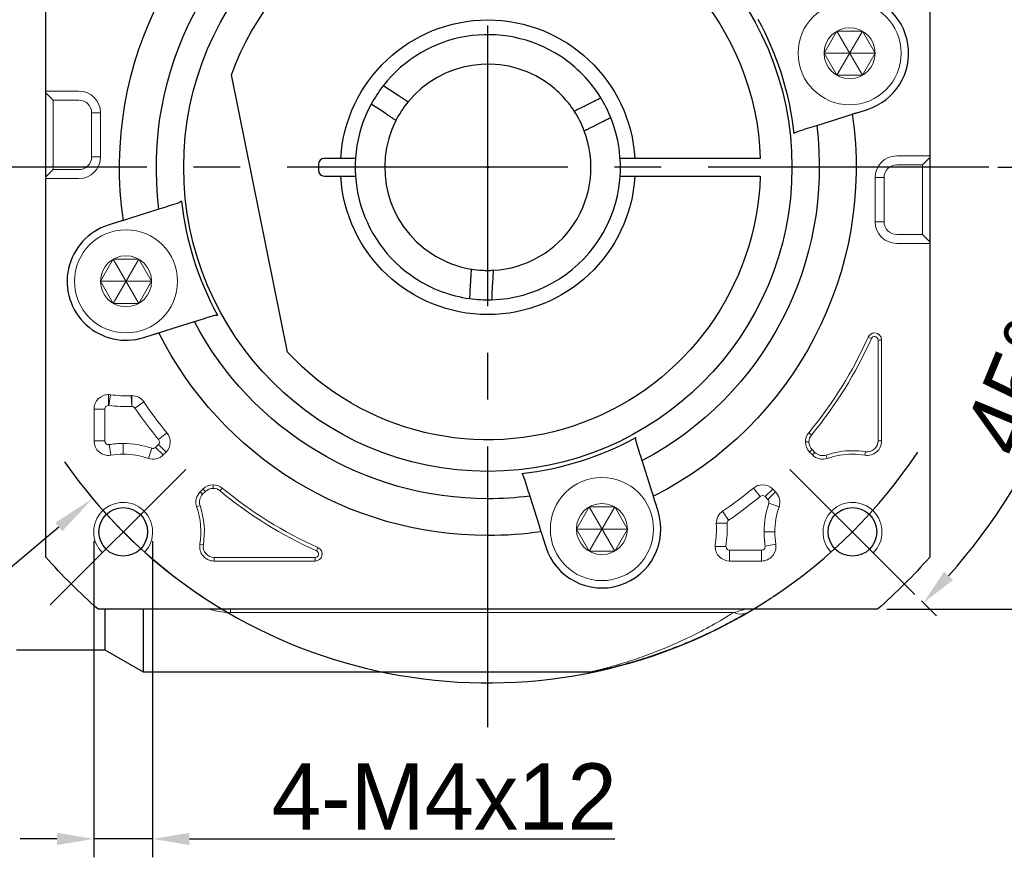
# Model space of a CAD drawing. Header units: millimetres. Extents: x 1376 to 1898, y 996 to 1363.
# Tile 3 of 13: x 1453 to 1520, y 1186 to 1243. Entities that reach past the tile are written whole.
import ezdxf

# ---------------------------------------------------------------- set-up
doc = ezdxf.new("R2010")
doc.units = ezdxf.units.MM
doc.header["$PDSIZE"] = -5
doc.linetypes.add('CENTER2', pattern=[28.575, 19.05, -3.175, 3.175, -3.175])
doc.layers.get('0').update_dxf_attribs({"lineweight": 18})
doc.layers.get('Defpoints').update_dxf_attribs({"lineweight": 18})
doc.layers.add('3中心线层', color=1, linetype='CENTER2')
for name, color, linetype, lineweight in [('尺寸线', 7, 'Continuous', 18), ('尺寸线层', 3, 'Continuous', 18), ('粗实线', 7, 'Continuous', 50), ('细实线', 7, 'Continuous', 18)]:
    doc.layers.add(name, color=color, linetype=linetype, lineweight=lineweight)
doc.styles.add('工程字', font='txt')
doc.dimstyles.new('DIMSTYLE_17', dxfattribs={"dimtxt": 8, "dimasz": 12, "dimexe": 0.18, "dimexo": 0.0625, "dimgap": 0.09, "dimtad": 1, "dimtih": 1, "dimtoh": 1, "dimdec": 3, "dimdsep": 46, "dimtxsty": 'Standard', "dimblk": '_CAXARROW', "dimcen": 0.09, "dimdle": 24, "dimadec": 0, "dimazin": 0, "dimtfac": 0.7, "dimtdec": 3, "dimtofl": 0, "dimtmove": 0, "dimatfit": 3, "dimfxl": 1, "dimtolj": 1, "dimarcsym": 0})
doc.dimstyles.new('副本 ISO-25', dxfattribs={"dimtxt": 4.5, "dimasz": 2.5, "dimexe": 1.25, "dimexo": 0.625, "dimtad": 1, "dimtxsty": '工程字', "dimcen": 2.5, "dimdle": 5, "dimadec": 0, "dimazin": 0, "dimtfac": 1, "dimtmove": 0, "dimatfit": 3, "dimfxl": 1, "dimtolj": 1, "dimarcsym": 0})

# ---------------------------------------------------------------- blocks, each defined once
blk = doc.blocks.new('*D98')
at = {"layer": 'Defpoints', "color": 0}
for p in [(1457.822, 1207.814), (1461.822, 1207.814), (1457.822, 1186.971)]:
    blk.add_point(p, dxfattribs=at)
at = {"layer": '尺寸线层', "color": 0, "lineweight": -2}
for p, q in [((1457.822, 1207.189), (1457.822, 1185.721)), ((1461.822, 1207.189), (1461.822, 1185.721)), ((1455.322, 1186.971), (1452.822, 1186.971)), ((1461.822, 1186.971), (1457.822, 1186.971)), ((1464.322, 1186.971), (1493.187, 1186.971))]:
    blk.add_line(p, q, dxfattribs=at)
at = {"layer": '尺寸线层', "color": 0}
for points in [[(1455.322, 1186.554), (1455.322, 1187.388), (1457.822, 1186.971)], [(1464.322, 1187.388), (1464.322, 1186.554), (1461.822, 1186.971)]]:
    blk.add_solid(points, dxfattribs=at)
at = {"layer": '尺寸线层', "color": 0, "insert": (1481.614, 1189.846), "char_height": 4.5, "attachment_point": 5, "style": '工程字'}
blk.add_mtext('\\A1;4-M4x12', dxfattribs=at)
blk = doc.blocks.new('_CAXARROW')
blk.add_hatch(color=0).paths.add_polyline_path([(0, 0), (-1, 0.125), (-1, -0.125)], flags=0)
blk = doc.blocks.new('*D99')
at = {"layer": 'Defpoints', "color": 0}
for p in [(1511.392, 1255.049), (1457.751, 1210.076)]:
    blk.add_point(p, dxfattribs=at)
at = {"layer": '尺寸线层', "color": 0, "linetype": 'Continuous', "lineweight": -2}
for p, q in [((1484.481, 1232.563), (1484.661, 1232.563)), ((1484.571, 1232.473), (1484.571, 1232.653)), ((1437.895, 1193.429), (1455.452, 1208.148)), ((1427.769, 1193.429), (1437.895, 1193.429))]:
    blk.add_line(p, q, dxfattribs=at)
blk.add_arc((1484.571, 1232.563), 35, 219.68227, 303.41935, dxfattribs=at)
at = {"layer": '尺寸线层', "color": 0, "lineweight": -2, "xscale": 3, "yscale": 3, "zscale": 3, "rotation": 39.97693732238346}
blk.add_blockref('_CAXARROW', (1457.751, 1210.076), dxfattribs=at)
at = {"layer": '尺寸线层', "color": 0, "insert": (1432.332, 1196.679), "char_height": 4.5, "attachment_point": 5, "style": '工程字'}
blk.add_mtext('\\A1;∅70', dxfattribs=at)
blk = doc.blocks.new('_FILLED')
at = {"linetype": 'ByBlock'}
blk.add_hatch(color=0, dxfattribs=at).paths.add_polyline_path([(0, 0), (-1, 0.133), (-1, -0.133)], flags=0)
blk = doc.blocks.new('*D100')
at = {"layer": 'Defpoints', "color": 0}
for p in [(1511.029, 1262.563), (1511.029, 1202.563), (1536.407, 1202.563)]:
    blk.add_point(p, dxfattribs=at)
at = {"layer": '尺寸线层', "color": 0, "lineweight": -2}
for p, q in [((1511.654, 1262.563), (1537.657, 1262.563)), ((1536.407, 1260.063), (1536.407, 1205.063)), ((1511.654, 1202.563), (1537.657, 1202.563))]:
    blk.add_line(p, q, dxfattribs=at)
at = {"layer": '尺寸线层', "color": 0}
for points in [[(1536.824, 1260.063), (1535.99, 1260.063), (1536.407, 1262.563)], [(1535.99, 1205.063), (1536.824, 1205.063), (1536.407, 1202.563)]]:
    blk.add_solid(points, dxfattribs=at)
at = {"layer": '尺寸线层', "color": 0, "insert": (1533.532, 1232.563), "char_height": 4.5, "attachment_point": 5, "rotation": 90, "style": '工程字'}
blk.add_mtext('\\A1;60', dxfattribs=at)
blk = doc.blocks.new('*D101')
at = {"layer": 'Defpoints', "color": 0}
for p in [(1513.563, 1261.554), (1505.077, 1253.069), (1524.727, 1243.322), (1430.658, 1232.563), (1518.571, 1232.563)]:
    blk.add_point(p, dxfattribs=at)
at = {"layer": '尺寸线层', "color": 0, "lineweight": -2}
for p, q in [((1514.004, 1261.996), (1514.851, 1262.842)), ((1519.196, 1232.563), (1527.393, 1232.563))]:
    blk.add_line(p, q, dxfattribs=at)
blk.add_arc((1484.571, 1232.563), 41.572, 3.4461, 41.5539, dxfattribs=at)
at = {"layer": '尺寸线层', "color": 0}
for points in [[(1515.984, 1260.424), (1515.377, 1259.853), (1513.967, 1261.959)], [(1525.652, 1235.049), (1526.484, 1235.074), (1526.143, 1232.563)]]:
    blk.add_solid(points, dxfattribs=at)
at = {"layer": '尺寸线层', "color": 0, "insert": (1525.635, 1249.572), "char_height": 4.5, "attachment_point": 5, "rotation": 292.5, "style": '工程字'}
blk.add_mtext('\\A1;45%%d', dxfattribs=at)
blk = doc.blocks.new('*D102')
at = {"layer": 'Defpoints', "color": 0}
for p in [(1430.658, 1232.563), (1518.571, 1232.563), (1505.077, 1212.057), (1520.774, 1211.661), (1513.563, 1203.571)]:
    blk.add_point(p, dxfattribs=at)
at = {"layer": '尺寸线层', "color": 0, "lineweight": -2}
for p, q in [((1519.196, 1232.563), (1527.625, 1232.563)), ((1514.004, 1203.129), (1515.015, 1202.119))]:
    blk.add_line(p, q, dxfattribs=at)
blk.add_arc((1484.571, 1232.563), 41.804, 318.42698, 356.57302, dxfattribs=at)
at = {"layer": '尺寸线层', "color": 0}
for points in [[(1526.717, 1230.051), (1525.884, 1230.076), (1526.375, 1232.563)], [(1515.542, 1205.108), (1516.148, 1204.537), (1514.131, 1203.003)]]:
    blk.add_solid(points, dxfattribs=at)
at = {"layer": '尺寸线层', "color": 0, "insert": (1520.537, 1217.665), "char_height": 4.5, "attachment_point": 5, "rotation": 67.5, "style": '工程字'}
blk.add_mtext('\\A1;45%%d', dxfattribs=at)

msp = doc.modelspace()

# ---------------------------------------------------------------- linework, layer by layer
for p, q in [((1454.5712, 1237.6184), (1454.5712, 1237.7282)), ((1454.5712, 1237.7282), (1455.0712, 1237.7282)), ((1455.0712, 1237.7282), (1456.8212, 1237.7282)), ((1454.5712, 1237.6184), (1455.0712, 1237.1196)), ((1454.5712, 1236.6208), (1454.5712, 1237.6184)), ((1455.0712, 1237.1196), (1456.8212, 1237.1196)), ((1454.5712, 1232.903), (1454.5712, 1236.6208)), ((1457.6789, 1236.2619), (1457.7886, 1236.2619)), ((1457.6789, 1236.2619), (1457.6789, 1233.2619)), ((1458.2874, 1236.2619), (1457.7886, 1236.2619)), ((1458.2874, 1236.2619), (1458.2874, 1233.2619)), ((1457.6789, 1233.2619), (1457.7886, 1233.2619)), ((1458.2874, 1233.2619), (1457.7886, 1233.2619)), ((1512.3212, 1233.3297), (1514.0712, 1233.3297)), ((1514.5712, 1233.3297), (1514.0712, 1233.3297)), ((1514.5712, 1233.22), (1514.0712, 1232.7212)), ((1514.5712, 1233.3297), (1514.5712, 1233.22)), ((1514.5712, 1233.22), (1514.5712, 1232.2224)), ((1454.5712, 1231.9054), (1454.5712, 1232.903)), ((1454.5712, 1231.9054), (1455.0712, 1232.4042)), ((1456.8212, 1232.4042), (1455.0712, 1232.4042)), ((1512.3212, 1232.7212), (1514.0712, 1232.7212)), ((1454.5712, 1231.7956), (1454.5712, 1231.9054)), ((1454.5712, 1231.7956), (1455.0712, 1231.7956)), ((1456.8212, 1231.7956), (1455.0712, 1231.7956)), ((1510.8549, 1228.8635), (1510.8549, 1231.8635)), ((1511.4635, 1228.8635), (1511.4635, 1231.8635)), ((1514.5712, 1232.2224), (1514.5712, 1228.5045)), ((1514.5712, 1228.5045), (1514.5712, 1227.507)), ((1514.0712, 1228.0058), (1512.3212, 1228.0058)), ((1514.5712, 1227.507), (1514.0712, 1228.0058)), ((1514.0712, 1227.3972), (1512.3212, 1227.3972)), ((1514.5712, 1227.3972), (1514.0712, 1227.3972)), ((1514.5712, 1227.507), (1514.5712, 1227.3972)), ((1510.6022, 1220.9344), (1510.3825, 1221.0326)), ((1511.061, 1220.8366), (1511.3017, 1220.8366)), ((1511.061, 1220.8366), (1511.061, 1213.9832)), ((1511.3017, 1213.9832), (1511.3017, 1220.8366)), ((1458.8212, 1216.4012), (1458.8212, 1217.1315)), ((1458.8553, 1216.399), (1458.9547, 1217.1224)), ((1460.3972, 1216.3285), (1460.3642, 1217.0579)), ((1460.4085, 1216.3287), (1460.4085, 1217.0589)), ((1460.6153, 1216.2195), (1461.2185, 1216.631)), ((1457.8407, 1216.151), (1457.8407, 1213.9832)), ((1458.5708, 1216.151), (1457.8407, 1216.151)), ((1458.5708, 1213.9832), (1458.5708, 1216.151)), ((1462.2282, 1214.0755), (1462.7908, 1214.541)), ((1506.537, 1214.3876), (1506.3516, 1214.541)), ((1458.5708, 1213.9832), (1457.8407, 1213.9832)), ((1458.8613, 1213.7361), (1458.9782, 1213.0154)), ((1459.8224, 1213.0835), (1459.8224, 1213.8136)), ((1462.2124, 1213.739), (1462.0235, 1213.5501)), ((1462.2124, 1213.739), (1462.7287, 1213.2227)), ((1506.3672, 1213.916), (1506.1265, 1213.916)), ((1511.061, 1213.9832), (1511.3017, 1213.9832)), ((1461.7654, 1213.4903), (1461.529, 1212.7995)), ((1462.0235, 1213.5501), (1462.5398, 1213.0338)), ((1462.5398, 1213.0338), (1462.7287, 1213.2227)), ((1506.5839, 1213.3928), (1506.4137, 1213.2227)), ((1506.4137, 1213.2227), (1506.6025, 1213.0338)), ((1506.7727, 1213.204), (1506.5839, 1213.3928)), ((1506.7727, 1213.204), (1506.6025, 1213.0338)), ((1507.5354, 1213.0272), (1507.6134, 1212.7995)), ((1510.2027, 1213.253), (1510.1641, 1213.0154)), ((1465.9245, 1210.7667), (1465.9245, 1211.0074)), ((1465.2311, 1210.7202), (1465.0423, 1210.5313)), ((1465.2125, 1210.3611), (1465.0423, 1210.5313)), ((1465.2125, 1210.3611), (1465.4013, 1210.55)), ((1465.4013, 1210.55), (1465.2311, 1210.7202)), ((1466.3961, 1210.5969), (1466.5495, 1210.7823)), ((1503.0583, 1210.2197), (1502.5928, 1210.7823)), ((1503.3949, 1210.2039), (1503.9112, 1210.7202)), ((1503.5837, 1210.015), (1504.1, 1210.5313)), ((1504.1, 1210.5313), (1503.9112, 1210.7202)), ((1503.3949, 1210.2039), (1503.5837, 1210.015)), ((1503.6436, 1209.757), (1504.3344, 1209.5205)), ((1465.0357, 1209.5984), (1464.808, 1209.5205)), ((1500.9143, 1208.6068), (1500.5028, 1209.21)), ((1500.8051, 1208.4), (1500.0749, 1208.4)), ((1504.0504, 1207.8139), (1503.3202, 1207.8139)), ((1465.2615, 1206.9312), (1465.0239, 1206.9698)), ((1503.3977, 1206.8528), (1504.1185, 1206.9698)), ((1472.9429, 1206.5316), (1473.0411, 1206.7514)), ((1500.7327, 1206.8127), (1500.0023, 1206.8127)), ((1503.1506, 1206.5624), (1500.9828, 1206.5624)), ((1500.9828, 1206.5624), (1500.9828, 1205.8322)), ((1503.1506, 1206.5624), (1503.1506, 1205.8322)), ((1472.8451, 1206.0729), (1465.9917, 1206.0729)), ((1465.9917, 1206.0729), (1465.9917, 1205.8322)), ((1465.9917, 1205.8322), (1472.8451, 1205.8322)), ((1472.8451, 1206.0729), (1472.8451, 1205.8322)), ((1500.9828, 1205.8322), (1503.1506, 1205.8322)), ((1467.1069, 1202.3282), (1467.1069, 1202.5627)), ((1501.26, 1202.3282), (1467.1069, 1202.3282))]:
    msp.add_line(p, q)
for centre in [(1509.1294, 1240.3059), (1460.013, 1224.8195), (1492.3143, 1208.0045)]:
    msp.add_circle(centre, 1.7321)
at = {"extrusion": (0, 0, -1)}
for centre, radius, start, end in [((-1456.8212, 1236.2619), 1.4663, 90, 180), ((-1456.8212, 1236.2619), 0.8577, 90, 180), ((-1456.8212, 1233.2619), 1.4663, 180, 270), ((-1456.8212, 1233.2619), 0.8577, 180, 270), ((-1512.3212, 1231.8635), 1.4663, 0, 90), ((-1512.3212, 1231.8635), 0.8577, 0, 90), ((-1512.3212, 1228.8635), 1.4663, 270, 0), ((-1512.3212, 1228.8635), 0.8577, 270, 0), ((-1484.5712, 1232.5627), 28.2695, 204.070615, 219.60525), ((-1460.013, 1224.8195), 7.7695, 267.40882, 277.82827), ((-1484.5712, 1232.5627), 28.2695, 320.39475, 325.697413), ((-1507.107, 1213.916), 0.7398, 0, 39.60525), ((-1507.107, 1213.916), 0.7398, 315, 0), ((-1510.3212, 1213.9832), 0.7398, 180, 279.218623), ((-1459.8224, 1207.8139), 5.2695, 80.781377, 90), ((-1459.8224, 1207.8139), 5.2695, 90, 108.896119), ((-1507.2958, 1213.7271), 0.7398, 251.103881, 315), ((-1509.3199, 1207.8139), 5.2695, 71.103881, 90), ((-1509.3199, 1207.8139), 5.2695, 90, 99.218623), ((-1465.7356, 1209.838), 0.7398, 341.103881, 45), ((-1465.9245, 1210.0269), 0.7398, 45, 90), ((-1465.9245, 1210.0269), 0.7398, 90, 129.60525), ((-1484.5712, 1232.5627), 28.2695, 294.070615, 309.60525), ((-1484.5712, 1232.5627), 28.2695, 230.39475, 235.697413), ((-1459.8224, 1207.8139), 5.2695, 161.103881, 189.218623), ((-1509.3199, 1207.8139), 5.2695, 0, 18.896119), ((-1492.3143, 1208.0045), 7.7695, 177.40882, 187.82827), ((-1509.3199, 1207.8139), 5.2695, 350.781377, 0), ((-1465.9917, 1206.8127), 0.7398, 270, 9.218623)]:
    msp.add_arc(centre, radius, start, end, dxfattribs=at)
for centre, radius, start, end in [((1510.8212, 1220.8366), 0.4805, 90, 155.929385), ((1510.8212, 1220.8366), 0.4805, 0, 90), ((1484.5712, 1232.5627), 28.5102, 320.39475, 335.929385), ((1458.8212, 1216.151), 0.9805, 90, 180), ((1458.8212, 1216.151), 0.9805, 82.17173, 90), ((1460.4085, 1216.0785), 0.9805, 90, 92.59118), ((1460.4085, 1216.0785), 0.9805, 34.302587, 90), ((1460.013, 1224.8195), 8.4997, 262.17173, 272.59118), ((1484.5712, 1232.5627), 28.9997, 214.302587, 219.60525), ((1462.0354, 1213.916), 0.9805, 315, 39.60525), ((1507.107, 1213.916), 0.9805, 140.39475, 180), ((1458.8212, 1213.9832), 0.9805, 180, 279.218623), ((1459.8224, 1207.8139), 5.9997, 90, 99.218623), ((1459.8224, 1207.8139), 5.9997, 71.103881, 90), ((1507.107, 1213.916), 0.9805, 180, 225), ((1510.3212, 1213.9832), 0.9805, 260.781377, 0), ((1461.8465, 1213.7271), 0.9805, 251.103881, 315), ((1507.2958, 1213.7271), 0.9805, 225, 288.896119), ((1509.3199, 1207.8139), 5.5102, 90, 108.896119), ((1509.3199, 1207.8139), 5.5102, 80.781377, 90), ((1465.9245, 1210.0269), 0.9805, 90, 135), ((1465.9245, 1210.0269), 0.9805, 50.39475, 90), ((1503.2179, 1210.0269), 0.9805, 90, 129.60525), ((1503.2179, 1210.0269), 0.9805, 45, 90), ((1465.7356, 1209.838), 0.9805, 135, 198.896119), ((1484.5712, 1232.5627), 28.5102, 230.39475, 245.929385), ((1503.4067, 1209.838), 0.9805, 341.103881, 45), ((1459.8224, 1207.8139), 2, 317.046713, 225), ((1484.5712, 1232.5627), 28.9997, 304.302587, 309.60525), ((1509.3199, 1207.8139), 5.9997, 161.103881, 180), ((1509.3199, 1207.8139), 2, 315, 222.953287), ((1459.8224, 1207.8139), 5.5102, 350.781377, 18.896119), ((1501.0554, 1208.4), 0.9805, 124.302587, 180), ((1501.0554, 1208.4), 0.9805, 180, 182.59118), ((1492.3143, 1208.0045), 8.4997, 352.17173, 2.59118), ((1509.3199, 1207.8139), 5.9997, 180, 189.218623), ((1465.9917, 1206.8127), 0.9805, 170.781377, 270), ((1500.9828, 1206.8127), 0.9805, 172.17173, 180), ((1503.1506, 1206.8127), 0.9805, 270, 9.218623), ((1472.8451, 1206.3127), 0.4805, 270, 65.929385), ((1500.9828, 1206.8127), 0.9805, 180, 270)]:
    msp.add_arc(centre, radius, start, end)
msp.add_ellipse((1501.26, 1204.0937), major_axis=(-1.0114, 1.7254), ratio=0.6888272, start_param=2.4365012, end_param=2.9666747)
for points, knots in [([(1510.6022, 1220.9344), (1510.6339, 1220.9777), (1510.6972, 1221.064), (1510.8743, 1221.0859), (1511.0271, 1220.9937), (1511.0497, 1220.889), (1511.061, 1220.8366)], [0, 0, 0, 0, 0.2504474, 0.5, 0.7495526, 1, 1, 1, 1]), ([(1458.5708, 1216.151), (1458.587, 1216.2188), (1458.6192, 1216.3536), (1458.7541, 1216.3854), (1458.8212, 1216.4012)], [0, 0, 0, 0, 0.5025738, 1, 1, 1, 1]), ([(1460.4085, 1216.3287), (1460.4497, 1216.3233), (1460.5321, 1216.3124), (1460.5875, 1216.2505), (1460.6153, 1216.2195)], [0, 0, 0, 0, 0.499116, 1, 1, 1, 1]), ([(1458.8613, 1213.7361), (1458.848, 1213.7347), (1458.7717, 1213.7265), (1458.6175, 1213.788), (1458.5864, 1213.9181), (1458.5708, 1213.9832)], [0, 0, 0, 0, 0.0952819, 0.5467814, 1, 1, 1, 1]), ([(1462.2282, 1214.0755), (1462.2579, 1214.0179), (1462.3174, 1213.9027), (1462.2474, 1213.7935), (1462.2124, 1213.739)], [0, 0, 0, 0, 0.5, 1, 1, 1, 1]), ([(1462.0235, 1213.5501), (1461.9854, 1213.5227), (1461.9314, 1213.4839), (1461.8376, 1213.4733), (1461.7923, 1213.484), (1461.7654, 1213.4903)], [0, 0, 0, 0, 0.4976567, 0.7030632, 1, 1, 1, 1]), ([(1503.0583, 1210.2197), (1503.1159, 1210.2494), (1503.2312, 1210.3089), (1503.3403, 1210.2389), (1503.3949, 1210.2039)], [0, 0, 0, 0, 0.5, 1, 1, 1, 1]), ([(1500.8051, 1208.4), (1500.8105, 1208.4412), (1500.8214, 1208.5236), (1500.8833, 1208.579), (1500.9143, 1208.6068)], [0, 0, 0, 0, 0.499116, 1, 1, 1, 1]), ([(1472.9429, 1206.5316), (1472.9862, 1206.4999), (1473.0725, 1206.4367), (1473.0944, 1206.2595), (1473.0022, 1206.1067), (1472.8975, 1206.0842), (1472.8451, 1206.0729)], [0, 0, 0, 0, 0.2504474, 0.5, 0.7495526, 1, 1, 1, 1]), ([(1500.9828, 1206.5624), (1500.915, 1206.5785), (1500.7802, 1206.6107), (1500.7485, 1206.7456), (1500.7327, 1206.8127)], [0, 0, 0, 0, 0.5025738, 1, 1, 1, 1]), ([(1503.3977, 1206.8528), (1503.3899, 1206.776), (1503.3741, 1206.6225), (1503.2251, 1206.5824), (1503.1506, 1206.5624)], [0, 0, 0, 0, 0.500011, 1, 1, 1, 1]), ([(1465.747, 1202.5534), (1465.805, 1202.5335), (1465.8642, 1202.5147), (1466.1019, 1202.4452), (1466.2912, 1202.4027), (1466.6912, 1202.3438), (1466.8962, 1202.3282), (1467.1069, 1202.3282)], [0, 0, 0, 0, 0.1454819, 0.1454819, 0.572741, 0.572741, 1, 1, 1, 1]), ([(1491.8019, 1198.3678), (1491.8409, 1198.3772), (1492.0937, 1198.438), (1492.8048, 1198.617), (1494.0353, 1198.978), (1495.3988, 1199.4438), (1496.8267, 1200.009), (1498.294, 1200.6756), (1499.7769, 1201.4369), (1500.7654, 1202.0309), (1501.26, 1202.3282)], [0, 0, 0, 0, 0.0287584, 0.1679333, 0.3071957, 0.4454802, 0.5836293, 0.7220356, 0.8609002, 1, 1, 1, 1]), ([(1501.26, 1202.3282), (1501.4381, 1202.3811), (1501.7126, 1202.4626), (1501.9311, 1202.5302), (1501.9751, 1202.5439), (1501.9795, 1202.5453)], [0, 0, 0, 0, 0.6302264, 0.9714081, 1, 1, 1, 1]), ([(1491.5698, 1198.3133), (1491.5653, 1198.3122), (1491.5588, 1198.3106), (1491.6193, 1198.3247), (1491.7459, 1198.3545), (1491.8019, 1198.3678)], [0, 0, 0, 0, 0.0002341, 0.6278325, 1, 1, 1, 1])]:
    msp.add_open_spline(points, degree=3, knots=knots)
for points, degree in [([(1458.8212, 1216.4012), (1458.8326, 1216.4012), (1458.844, 1216.4005), (1458.8553, 1216.399)], 3), ([(1460.3972, 1216.3285), (1460.4085, 1216.3287)], 1), ([(1503.5837, 1210.015), (1503.6121, 1209.9763), (1503.6687, 1209.8988), (1503.652, 1209.8042), (1503.6436, 1209.757)], 3), ([(1500.8053, 1208.3887), (1500.8051, 1208.4)], 1), ([(1500.7327, 1206.8127), (1500.7326, 1206.8241), (1500.7333, 1206.8355), (1500.7348, 1206.8468)], 3)]:
    msp.add_open_spline(points, degree=degree)
at = {"layer": '3中心线层'}
for p, q in [((1484.5712, 1194.5627), (1484.5712, 1270.5627)), ((1518.5712, 1232.5627), (1430.6577, 1232.5627)), ((1464.0651, 1212.0566), (1454.8727, 1202.8642)), ((1505.0773, 1212.0566), (1513.5625, 1203.5713))]:
    msp.add_line(p, q, dxfattribs=at)
for start, end in [(303.521659, 326.478341), (214.822638, 236.478341)]:
    msp.add_arc((1484.5712, 1232.5627), 35, start, end, dxfattribs=at)
at = {"layer": '尺寸线'}
for p, q in [((1455.0712, 1237.1196), (1455.0712, 1232.4042)), ((1514.0712, 1232.7212), (1514.0712, 1228.0058)), ((1511.4635, 1231.8635), (1510.8549, 1231.8635)), ((1511.4635, 1228.8635), (1510.8549, 1228.8635))]:
    msp.add_line(p, q, dxfattribs=at)
at = {"layer": '粗实线', "linetype": 'Continuous', "lineweight": 30}
for p, q in [((1454.5712, 1231.9054), (1454.5712, 1259.0202)), ((1454.5712, 1231.9054), (1454.5712, 1259.0202)), ((1514.5712, 1259.0202), (1514.5712, 1227.3972)), ((1514.5712, 1259.0202), (1514.5712, 1227.3972)), ((1470.9784, 1220.0133), (1467.1639, 1238.8268)), ((1478.4817, 1237.437), (1477.8932, 1237.8214)), ((1491.1598, 1236.7375), (1491.7871, 1237.055)), ((1477.6613, 1236.1812), (1477.0728, 1236.5657)), ((1509.6961, 1236.2904), (1510.3322, 1236.491)), ((1491.8371, 1235.3992), (1492.4644, 1235.7166)), ((1506.8908, 1235.4059), (1508.8265, 1236.0163)), ((1508.8265, 1236.0163), (1509.3097, 1236.1686)), ((1474.5892, 1233.1627), (1473.4712, 1233.1627)), ((1503.0614, 1233.1627), (1494.5532, 1233.1627)), ((1473.0712, 1232.7627), (1473.0712, 1232.3627)), ((1454.5712, 1206.1052), (1454.5712, 1231.7956)), ((1454.5712, 1206.1052), (1454.5712, 1231.7956)), ((1473.4712, 1231.9627), (1474.5892, 1231.9627)), ((1494.5532, 1231.9627), (1503.0614, 1231.9627)), ((1462.2515, 1229.7194), (1460.3158, 1229.1091)), ((1460.3158, 1229.1091), (1459.8326, 1228.9568)), ((1459.4462, 1228.8349), (1458.8101, 1228.6344)), ((1514.5712, 1227.3972), (1514.5712, 1206.1052)), ((1514.5712, 1227.3972), (1514.5712, 1206.1052)), ((1483.3947, 1224.8519), (1483.3559, 1224.15)), ((1484.8924, 1224.7693), (1484.8537, 1224.0674)), ((1462.7214, 1221.4794), (1464.6572, 1222.0897)), ((1461.2158, 1221.0046), (1461.8519, 1221.2052)), ((1462.2382, 1221.327), (1462.7214, 1221.4794)), ((1495.6545, 1210.713), (1495.0441, 1212.6487)), ((1495.8068, 1210.2297), (1495.6545, 1210.713)), ((1487.4144, 1210.243), (1488.0247, 1208.3073)), ((1496.1292, 1209.2073), (1495.9287, 1209.8434)), ((1488.0247, 1208.3073), (1488.1771, 1207.8241)), ((1488.2989, 1207.4377), (1488.4995, 1206.8016)), ((1511.0287, 1202.5627), (1458.1137, 1202.5627)), ((1511.0287, 1202.5627), (1458.1137, 1202.5627)), ((1458.5712, 1202.5626), (1458.5712, 1199.8127)), ((1461.1692, 1202.5622), (1461.1692, 1198.3127)), ((1452.5712, 1199.8127), (1458.5712, 1199.8127)), ((1458.5712, 1199.8127), (1461.1692, 1198.3127)), ((1461.1692, 1198.3127), (1491.5863, 1198.3127))]:
    msp.add_line(p, q, dxfattribs=at)
for centre in [(1459.8224, 1207.8139), (1509.3199, 1207.8139)]:
    msp.add_circle(centre, 1.65, dxfattribs=at)
at = {"layer": '粗实线', "linetype": 'Continuous', "lineweight": 30, "extrusion": (0, 0, -1)}
for radius, start, end in [(25, 351.706896, 63.293104), (20.6414, 270, 90), (20.6414, 90, 270), (22.5, 352.740348, 62.259652), (18.5, 19.791512, 178.141433), (18.5, 19.791512, 178.141433), (10, 3.439813, 176.560187), (25, 171.706896, 243.293104), (22.5, 172.740348, 242.259652), (18.5, 181.858567, 317.285651), (10, 183.439813, 356.560187), (22.5, 270, 332.259652), (25, 270, 333.293104), (22.5, 262.740348, 270), (25, 261.706896, 270), (40, 311.409622, 318.590378), (40, 311.409622, 318.590378), (40, 221.409622, 228.590378), (40, 221.409622, 228.590378)]:
    msp.add_arc((-1484.5712, 1232.5627), radius, start, end, dxfattribs=at)
at = {"layer": '粗实线', "linetype": 'Continuous', "lineweight": 30}
for centre, radius, start, end in [((1509.1294, 1240.3059), 4, 287.500017, 90), ((1484.5712, 1232.5627), 20.9162, 6.317702, 28.682298), ((1484.5712, 1232.5627), 9, 56.84238, 142.062189), ((1484.5712, 1232.5627), 9, 31.622572, 56.84238), ((1484.5712, 1232.5627), 7, 56.84238, 140.691741), ((1484.5712, 1232.5627), 7, 32.99302, 56.84238), ((1484.5712, 1232.5627), 9, 142.061948, 151.622258), ((1484.5712, 1232.5627), 9, 22.062552, 31.622862), ((1484.5712, 1232.5627), 9, 151.622572, 236.84238), ((1484.5712, 1232.5627), 7, 152.99302, 236.84238), ((1484.5712, 1232.5627), 9, 271.622572, 22.062189), ((1484.5712, 1232.5627), 7, 272.99302, 20.691741), ((1473.4712, 1232.7627), 0.4, 90, 180), ((1473.4712, 1232.3627), 0.4, 180, 270), ((1484.5712, 1232.5627), 20.9162, 186.317702, 208.682298), ((1460.013, 1224.8195), 4, 107.5, 287.5), ((1484.5712, 1232.5627), 7, 236.84238, 260.691741), ((1484.5712, 1232.5627), 9, 236.84238, 262.062189), ((1484.5712, 1232.5627), 9, 262.063596, 271.621213), ((1484.5712, 1232.5627), 20.9162, 276.317702, 298.682298), ((1492.3143, 1208.0045), 4, 197.500017, 17.5)]:
    msp.add_arc(centre, radius, start, end, dxfattribs=at)
for centre, major_axis, ratio, start_param, end_param in [((1501.26, 1204.0937), (-1.0114, 1.7254), 0.6888272, 2.966675, 3.1415927), ((1491.6281, 1200.3261), (0.4277, -1.9537), 0.9910457, 6.0657882, 6.2831853)]:
    msp.add_ellipse(centre, major_axis=major_axis, ratio=ratio, start_param=start_param, end_param=end_param, dxfattribs=at)
for points, degree in [([(1477.8932, 1237.8214), (1477.7531, 1237.913), (1477.6131, 1238.0044), (1477.4731, 1238.0959)], 3), ([(1491.7871, 1237.055), (1491.9364, 1237.1305), (1492.0856, 1237.206), (1492.2349, 1237.2816)], 3), ([(1477.0728, 1236.5657), (1476.9327, 1236.6572), (1476.7927, 1236.7487), (1476.6526, 1236.8402)], 3), ([(1479.1549, 1236.9971), (1478.8389, 1236.6111), (1478.5611, 1236.1859), (1478.3345, 1235.7414)], 3), ([(1491.1196, 1235.0361), (1490.9434, 1235.5028), (1490.714, 1235.956), (1490.4423, 1236.3744)], 3), ([(1492.4644, 1235.7166), (1492.6137, 1235.7921), (1492.7629, 1235.8677), (1492.9122, 1235.9432)], 3), ([(1505.3603, 1234.8643), (1505.4573, 1234.9369), (1505.5571, 1234.9854), (1505.6589, 1235.0175)], 3), ([(1505.6589, 1235.0175), (1506.0699, 1235.1471), (1506.4805, 1235.2766), (1506.8908, 1235.4059)], 3), ([(1463.4835, 1230.1079), (1463.0724, 1229.9783), (1462.6618, 1229.8488), (1462.2515, 1229.7194)], 3), ([(1463.782, 1230.261), (1463.6851, 1230.1884), (1463.5852, 1230.14), (1463.4835, 1230.1079)], 3), ([(1483.3559, 1224.15), (1483.3467, 1223.983), (1483.3375, 1223.8159), (1483.3283, 1223.6489)], 3), ([(1484.8537, 1224.0674), (1484.8444, 1223.9003), (1484.8352, 1223.7333), (1484.826, 1223.5663)], 3), ([(1464.6572, 1222.0897), (1465.0674, 1222.2191), (1465.4781, 1222.3485), (1465.8891, 1222.4781)], 3), ([(1465.8891, 1222.4781), (1465.9819, 1222.5074), (1466.0813, 1222.5244), (1466.1898, 1222.5244)], 3), ([(1466.1898, 1222.5244), (1466.2003, 1222.5244), (1466.2109, 1222.5243), (1466.2215, 1222.5239)], 3), ([(1494.6557, 1213.8806), (1494.6236, 1213.9824), (1494.6061, 1214.092), (1494.6099, 1214.2131)], 3), ([(1495.0441, 1212.6487), (1494.9148, 1213.059), (1494.7853, 1213.4696), (1494.6557, 1213.8806)], 3), ([(1486.8728, 1211.7735), (1486.9454, 1211.6766), (1486.9939, 1211.5767), (1487.026, 1211.475)], 3), ([(1487.026, 1211.475), (1487.1556, 1211.0639), (1487.2851, 1210.6533), (1487.4144, 1210.243)], 3), ([(1501.4561, 1201.9051), (1502.0492, 1202.2734)], 1), ([(1502.2715, 1202.3683), (1502.3884, 1202.4369), (1502.499, 1202.5027), (1502.5988, 1202.5627)], 3), ([(1491.7217, 1198.3237), (1491.7272, 1198.3114), (1491.9086, 1198.3459)], 2)]:
    msp.add_open_spline(points, degree=degree, dxfattribs=at)
for points, knots in [([(1479.1569, 1236.9959), (1479.153, 1236.9984), (1479.142, 1237.0056), (1479.0926, 1237.0379), (1479.0553, 1237.0622), (1478.962, 1237.1232), (1478.9046, 1237.1607), (1478.7775, 1237.2437), (1478.7061, 1237.2904), (1478.5834, 1237.3705), (1478.5324, 1237.4039), (1478.4817, 1237.437)], [0, 0, 0, 0, 0.2135041, 0.2135041, 0.4269713, 0.4269713, 0.6410212, 0.6410212, 0.8562277, 0.8562277, 1, 1, 1, 1]), ([(1490.4403, 1236.3734), (1490.4444, 1236.3755), (1490.4561, 1236.3814), (1490.5088, 1236.4081), (1490.5485, 1236.4282), (1490.6479, 1236.4785), (1490.7091, 1236.5094), (1490.8445, 1236.578), (1490.9207, 1236.6165), (1491.0515, 1236.6827), (1491.1058, 1236.7102), (1491.1598, 1236.7375)], [0, 0, 0, 0, 0.2135041, 0.2135041, 0.4269713, 0.4269713, 0.6410212, 0.6410212, 0.8562277, 0.8562277, 1, 1, 1, 1]), ([(1478.3364, 1235.7401), (1478.3326, 1235.7426), (1478.3216, 1235.7498), (1478.2721, 1235.7821), (1478.2349, 1235.8064), (1478.1416, 1235.8674), (1478.0842, 1235.9049), (1477.9571, 1235.9879), (1477.8857, 1236.0346), (1477.7629, 1236.1148), (1477.712, 1236.1481), (1477.6613, 1236.1812)], [0, 0, 0, 0, 0.2135041, 0.2135041, 0.4269713, 0.4269713, 0.6410212, 0.6410212, 0.8562277, 0.8562277, 1, 1, 1, 1]), ([(1509.309, 1236.1684), (1509.3134, 1236.1698), (1509.3178, 1236.1711), (1509.3451, 1236.1798), (1509.3662, 1236.1864), (1509.4191, 1236.2031), (1509.4517, 1236.2134), (1509.524, 1236.2362), (1509.5648, 1236.249), (1509.6359, 1236.2714), (1509.6661, 1236.281), (1509.6961, 1236.2904)], [0, 0, 0, 0, 0.2115356, 0.2115356, 0.4229944, 0.4229944, 0.6356664, 0.6356664, 0.8509644, 0.8509644, 1, 1, 1, 1]), ([(1491.1176, 1235.035), (1491.1217, 1235.0371), (1491.1334, 1235.043), (1491.1861, 1235.0697), (1491.2258, 1235.0898), (1491.3252, 1235.1401), (1491.3864, 1235.1711), (1491.5218, 1235.2396), (1491.598, 1235.2781), (1491.7288, 1235.3443), (1491.7831, 1235.3718), (1491.8371, 1235.3992)], [0, 0, 0, 0, 0.2135041, 0.2135041, 0.4269713, 0.4269713, 0.6410212, 0.6410212, 0.8562277, 0.8562277, 1, 1, 1, 1]), ([(1475.5935, 1233.1627), (1475.5889, 1233.1627), (1475.5719, 1233.1627), (1475.4979, 1233.1627), (1475.4422, 1233.1627), (1475.3025, 1233.1627), (1475.2167, 1233.1627), (1475.0269, 1233.1627), (1474.9203, 1233.1627), (1474.7385, 1233.1627), (1474.6636, 1233.1627), (1474.5892, 1233.1627)], [0, 0, 0, 0, 0.2143841, 0.2143841, 0.4287539, 0.4287539, 0.6433501, 0.6433501, 0.8583945, 0.8583945, 1, 1, 1, 1]), ([(1494.5532, 1233.1627), (1494.4408, 1233.1627), (1494.327, 1233.1627), (1494.115, 1233.1627), (1494.014, 1233.1627), (1493.8387, 1233.1627), (1493.762, 1233.1627), (1493.6433, 1233.1627), (1493.5996, 1233.1627), (1493.5598, 1233.1627), (1493.5552, 1233.1627), (1493.5506, 1233.1627)], [0, 0, 0, 0, 0.2155949, 0.2155949, 0.4311982, 0.4311982, 0.6466607, 0.6466607, 0.8617206, 0.8617206, 1, 1, 1, 1]), ([(1474.5892, 1231.9627), (1474.7015, 1231.9627), (1474.8153, 1231.9627), (1475.0273, 1231.9627), (1475.1283, 1231.9627), (1475.3036, 1231.9627), (1475.3804, 1231.9627), (1475.4991, 1231.9627), (1475.5428, 1231.9627), (1475.5825, 1231.9627), (1475.5871, 1231.9627), (1475.5917, 1231.9627)], [0, 0, 0, 0, 0.2155949, 0.2155949, 0.4311982, 0.4311982, 0.6466607, 0.6466607, 0.8617206, 0.8617206, 1, 1, 1, 1]), ([(1493.5488, 1231.9627), (1493.5534, 1231.9627), (1493.5705, 1231.9627), (1493.6445, 1231.9627), (1493.7002, 1231.9627), (1493.8398, 1231.9627), (1493.9257, 1231.9627), (1494.1155, 1231.9627), (1494.222, 1231.9627), (1494.4039, 1231.9627), (1494.4787, 1231.9627), (1494.5532, 1231.9627)], [0, 0, 0, 0, 0.2143841, 0.2143841, 0.4287539, 0.4287539, 0.6433501, 0.6433501, 0.8583945, 0.8583945, 1, 1, 1, 1]), ([(1459.8333, 1228.957), (1459.8289, 1228.9556), (1459.8245, 1228.9542), (1459.7972, 1228.9456), (1459.7761, 1228.9389), (1459.7232, 1228.9223), (1459.6907, 1228.912), (1459.6184, 1228.8892), (1459.5776, 1228.8763), (1459.5064, 1228.8539), (1459.4762, 1228.8444), (1459.4462, 1228.8349)], [0, 0, 0, 0, 0.2115356, 0.2115356, 0.4229944, 0.4229944, 0.6356664, 0.6356664, 0.8509644, 0.8509644, 1, 1, 1, 1]), ([(1483.4391, 1225.6572), (1483.4388, 1225.6526), (1483.4381, 1225.6395), (1483.4348, 1225.5805), (1483.4324, 1225.5361), (1483.4263, 1225.4248), (1483.4225, 1225.3563), (1483.4141, 1225.2048), (1483.4094, 1225.1195), (1483.4013, 1224.9731), (1483.398, 1224.9123), (1483.3947, 1224.8519)], [0, 0, 0, 0, 0.2135041, 0.2135041, 0.4269713, 0.4269713, 0.6410212, 0.6410212, 0.8562277, 0.8562277, 1, 1, 1, 1]), ([(1483.4389, 1225.6549), (1483.6875, 1225.6218), (1484.0634, 1225.5719), (1484.5651, 1225.5587), (1484.8149, 1225.5678), (1484.9367, 1225.5722)], [0, 0, 0, 0, 0.5003656, 0.7564876, 1, 1, 1, 1]), ([(1484.9368, 1225.5745), (1484.9365, 1225.5699), (1484.9358, 1225.5568), (1484.9326, 1225.4978), (1484.9301, 1225.4534), (1484.924, 1225.3422), (1484.9202, 1225.2737), (1484.9118, 1225.1221), (1484.9071, 1225.0369), (1484.8991, 1224.8905), (1484.8957, 1224.8297), (1484.8924, 1224.7693)], [0, 0, 0, 0, 0.2135041, 0.2135041, 0.4269713, 0.4269713, 0.6410212, 0.6410212, 0.8562277, 0.8562277, 1, 1, 1, 1]), ([(1461.8519, 1221.2052), (1461.8955, 1221.219), (1461.9398, 1221.2329), (1462.0222, 1221.2589), (1462.0615, 1221.2713), (1462.1294, 1221.2927), (1462.159, 1221.302), (1462.2044, 1221.3163), (1462.2208, 1221.3215), (1462.2297, 1221.3243), (1462.234, 1221.3257), (1462.2384, 1221.3271)], [0, 0, 0, 0, 0.2183987, 0.2183987, 0.4368728, 0.4368728, 0.6541149, 0.6541149, 0.8686839, 0.8686839, 1, 1, 1, 1]), ([(1495.9287, 1209.8434), (1495.9149, 1209.887), (1495.9009, 1209.9313), (1495.875, 1210.0137), (1495.8626, 1210.053), (1495.8411, 1210.1209), (1495.8318, 1210.1505), (1495.8175, 1210.1959), (1495.8123, 1210.2124), (1495.8095, 1210.2212), (1495.8082, 1210.2255), (1495.8068, 1210.2299)], [0, 0, 0, 0, 0.2183987, 0.2183987, 0.4368728, 0.4368728, 0.6541149, 0.6541149, 0.8686839, 0.8686839, 1, 1, 1, 1]), ([(1488.1769, 1207.8248), (1488.1783, 1207.8204), (1488.1796, 1207.8161), (1488.1883, 1207.7887), (1488.1949, 1207.7676), (1488.2116, 1207.7147), (1488.2218, 1207.6822), (1488.2446, 1207.6099), (1488.2575, 1207.5691), (1488.2799, 1207.4979), (1488.2895, 1207.4677), (1488.2989, 1207.4377)], [0, 0, 0, 0, 0.2115356, 0.2115356, 0.4229944, 0.4229944, 0.6356664, 0.6356664, 0.8509644, 0.8509644, 1, 1, 1, 1]), ([(1501.5761, 1201.9772), (1501.2574, 1201.7995), (1500.4078, 1201.335), (1499.0161, 1200.6677), (1497.417, 1199.99), (1495.8496, 1199.4165), (1494.3549, 1198.9468), (1493.2424, 1198.6498), (1492.5316, 1198.4789), (1492.1478, 1198.3922), (1491.9478, 1198.3488), (1492.0198, 1198.3645), (1492.0558, 1198.3723)], [0, 0, 0, 0, 0.0779031, 0.2075966, 0.3391669, 0.4705138, 0.6020797, 0.7347162, 0.8008385, 0.8672588, 0.9336462, 1, 1, 1, 1])]:
    msp.add_open_spline(points, degree=3, knots=knots, dxfattribs=at)
at = {"layer": '细实线', "color": 0}
for p, q in [((1509.9954, 1241.8059), (1508.2634, 1238.8059)), ((1509.9954, 1238.8059), (1508.2634, 1241.8059)), ((1510.8614, 1240.3059), (1507.3973, 1240.3059)), ((1460.879, 1226.3195), (1459.1469, 1223.3195)), ((1460.879, 1223.3195), (1459.1469, 1226.3195)), ((1461.745, 1224.8195), (1458.2809, 1224.8195)), ((1493.1804, 1209.5045), (1491.4483, 1206.5045)), ((1493.1804, 1206.5045), (1491.4483, 1209.5045)), ((1494.0464, 1208.0045), (1490.5823, 1208.0045))]:
    msp.add_line(p, q, dxfattribs=at)
for points in [[(1507.3973, 1240.3059), (1508.2634, 1238.8059), (1509.9954, 1238.8059), (1510.8614, 1240.3059), (1509.9954, 1241.8059), (1508.2634, 1241.8059)], [(1458.2809, 1224.8195), (1459.1469, 1223.3195), (1460.879, 1223.3195), (1461.745, 1224.8195), (1460.879, 1226.3195), (1459.1469, 1226.3195)], [(1490.5823, 1208.0045), (1491.4483, 1206.5045), (1493.1804, 1206.5045), (1494.0464, 1208.0045), (1493.1804, 1209.5045), (1491.4483, 1209.5045)]]:
    msp.add_lwpolyline(points, close=True, dxfattribs=at)
for centre in [(1509.1294, 1240.3059), (1460.013, 1224.8195), (1492.3143, 1208.0045)]:
    msp.add_circle(centre, 3.5, dxfattribs=at)

# ---------------------------------------------------------------- dimensions: what is measured, and where the dimension line sits
at = {"layer": '尺寸线层'}
for base, line1, line2, picture, middle in [((1524.7266, 1243.3223), ((1505.0773, 1253.0688), (1513.5625, 1261.5541)), ((1518.5712, 1232.5627), (1430.6577, 1232.5627)), '*D101', (1525.6348, 1249.5718)), ((1520.7743, 1211.6608), ((1518.5712, 1232.5627), (1430.6577, 1232.5627)), ((1505.0773, 1212.0566), (1513.5625, 1203.5713)), '*D102', (1520.5367, 1217.6653))]:
    dim = msp.add_angular_dim_2l(base=base, line1=line1, line2=line2, dimstyle='副本 ISO-25', dxfattribs=at)
    dim.commit()
    dim.dimension.update_dxf_attribs({"geometry": picture, "text_midpoint": middle})
dim = msp.add_linear_dim(base=(1536.4069, 1202.5627), p1=(1511.0287, 1262.5627), p2=(1511.0287, 1202.5627), angle=90, dimstyle='副本 ISO-25', dxfattribs=at)
dim.commit()
dim.dimension.update_dxf_attribs({"geometry": '*D100', "text_midpoint": (1533.5319, 1232.5627)})
at = {"layer": '尺寸线层', "linetype": 'Continuous'}
dim = msp.add_diameter_dim_2p(p1=(1511.3918, 1255.0495), p2=(1457.7506, 1210.0759), dimstyle='DIMSTYLE_17', override={"dimtxt": 4.5, "dimasz": 3, "dimgap": 1, "dimtxsty": '工程字', "dimtol": 0, "dimldrblk": '_FILLED'}, dxfattribs=at)
dim.commit()
dim.dimension.update_dxf_attribs({"geometry": '*D99', "text_midpoint": (1432.3323, 1193.4289), "dimtype": 163})
at = {"layer": '尺寸线层'}
dim = msp.add_linear_dim(base=(1457.8224, 1186.9711), p1=(1461.8224, 1207.8139), p2=(1457.8224, 1207.8139), text='4-M<>x12', dimstyle='副本 ISO-25', override={"dimtxsty": '工程字'}, dxfattribs=at)
dim.commit()
dim.dimension.update_dxf_attribs({"geometry": '*D98', "text_midpoint": (1481.6136, 1186.9711), "dimtype": 160})

doc.saveas('drawing.dxf')
